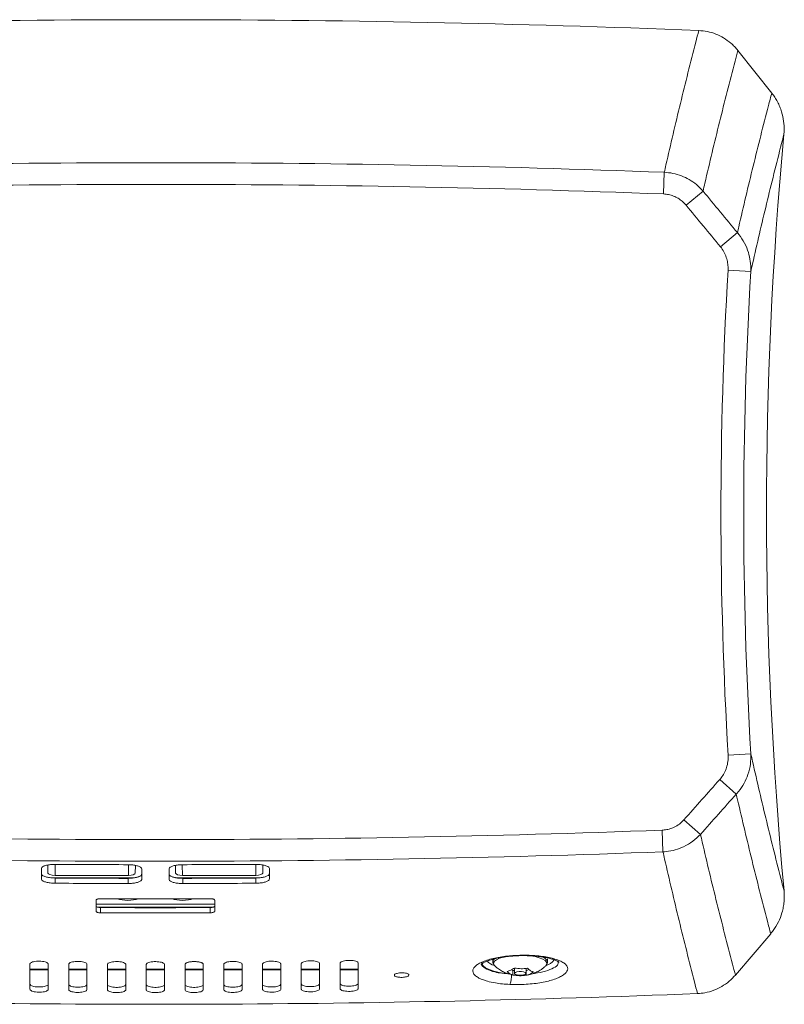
# Model space of a CAD drawing. Header units: millimetres. Extents: x 91 to 1005, y 123 to 1412.
# Tile 3 of 5: x 271 to 550, y 405 to 765. Entities that reach past the tile are written whole.
import ezdxf

# ---------------------------------------------------------------- set-up
doc = ezdxf.new("R2010")
doc.units = ezdxf.units.MM
doc.header["$LTSCALE"] = 5

msp = doc.modelspace()

# ---------------------------------------------------------------- linework, layer by layer
at = {"color": 7, "linetype": 'Continuous', "lineweight": 15, "ltscale": 5}
for p, q in [((533.346, 753.99), (545.742, 738.429)), ((506.471, 709.461), (506.173, 701.541)), ((514.408, 697.434), (520.623, 702.571)), ((526.98, 682.238), (533.194, 687.383)), ((529.747, 673.615), (538.055, 673.13)), ((529.776, 496.397), (538.083, 496.884)), ((526.741, 487.457), (532.758, 482.106)), ((513.659, 472.735), (519.677, 467.391)), ((505.691, 468.941), (505.988, 461.021)), ((278.814, 454.913), (278.814, 451.101)), ((281.163, 456.183), (281.193, 453.26)), ((313.137, 453.221), (313.186, 456.047)), ((315.48, 450.945), (315.48, 454.756)), ((325.48, 454.756), (325.48, 450.945)), ((327.774, 456.037), (327.824, 453.221)), ((359.767, 453.26), (359.798, 456.196)), ((362.147, 451.101), (362.147, 454.913)), ((283.814, 452.411), (310.623, 452.411)), ((283.814, 451.493), (310.573, 451.493)), ((283.814, 451.423), (283.814, 449.52)), ((285.443, 451.412), (310.573, 451.412)), ((291.247, 451.378), (291.247, 451.412)), ((293.076, 451.368), (293.076, 451.412)), ((293.247, 451.367), (293.247, 451.412)), ((304.004, 451.412), (304.004, 451.325)), ((304.081, 451.324), (304.081, 451.412)), ((304.34, 451.412), (304.34, 451.324)), ((304.358, 451.323), (304.361, 451.412)), ((310.48, 451.309), (310.48, 449.407)), ((330.338, 452.411), (357.147, 452.411)), ((330.387, 451.493), (357.147, 451.493)), ((330.387, 451.412), (355.518, 451.412)), ((330.48, 451.309), (330.48, 449.407)), ((336.747, 451.412), (336.747, 451.324)), ((336.824, 451.324), (336.824, 451.412)), ((347.581, 451.412), (347.581, 451.367)), ((347.752, 451.412), (347.752, 451.368)), ((349.581, 451.412), (349.581, 451.377)), ((357.147, 451.423), (357.147, 449.52)), ((298.814, 443.363), (298.814, 439.243)), ((342.147, 439.243), (342.147, 443.363)), ((342.147, 441.919), (298.814, 441.919)), ((299.196, 440.826), (341.765, 440.826)), ((299.498, 440.735), (341.491, 440.735)), ((300.48, 440.624), (300.48, 438.721)), ((303.814, 440.612), (303.814, 440.735)), ((340.48, 440.624), (340.48, 438.721)), ((545.349, 431.069), (532.446, 415.962)), ((443.814, 421.731), (443.814, 420.742)), ((463.814, 420.742), (463.814, 421.94)), ((274.647, 420.026), (274.647, 410.755)), ((274.647, 417.901), (281.314, 417.901)), ((281.314, 410.703), (281.314, 419.974)), ((288.814, 419.926), (288.814, 410.655)), ((288.814, 417.901), (295.48, 417.901)), ((295.48, 410.621), (295.48, 419.892)), ((302.98, 419.863), (302.98, 410.592)), ((302.98, 417.901), (309.647, 417.901)), ((309.647, 410.575), (309.647, 419.846)), ((317.147, 419.836), (317.147, 410.566)), ((317.147, 417.901), (323.814, 417.901)), ((323.814, 410.566), (323.814, 419.836)), ((331.314, 419.846), (331.314, 410.575)), ((331.314, 417.901), (337.98, 417.901)), ((337.98, 410.592), (337.98, 419.863)), ((345.48, 419.892), (345.48, 410.621)), ((345.48, 417.901), (352.147, 417.901)), ((352.147, 410.655), (352.147, 419.926)), ((359.647, 419.974), (359.647, 410.703)), ((359.647, 417.901), (366.314, 417.901)), ((366.314, 410.755), (366.314, 420.026)), ((373.814, 420.093), (373.814, 410.822)), ((373.814, 417.901), (380.48, 417.901)), ((380.48, 410.891), (380.48, 420.162)), ((387.98, 420.248), (387.98, 410.977)), ((387.98, 417.901), (394.647, 417.901)), ((394.647, 411.063), (394.647, 420.334)), ((451.151, 417.597), (450.66, 417.903)), ((451.697, 417.587), (451.151, 417.597)), ((451.151, 417.597), (451.151, 415.959)), ((451.697, 418.512), (451.697, 416.571)), ((455.93, 416.571), (455.93, 418.4)), ((457.017, 417.999), (455.953, 417.504)), ((463.81, 420.829), (463.814, 420.742)), ((455.953, 417.504), (455.93, 417.504)), ((455.953, 417.504), (455.953, 415.866))]:
    msp.add_line(p, q, dxfattribs=at)
at = {"color": 8, "linetype": 'Continuous', "lineweight": 15, "ltscale": 5}
for p, q in [((283.814, 452.411), (283.814, 456.422)), ((310.623, 452.411), (310.691, 456.299)), ((330.27, 456.297), (330.338, 452.411)), ((357.147, 452.411), (357.147, 456.422)), ((310.573, 451.412), (310.573, 451.493)), ((330.387, 451.493), (330.387, 451.412)), ((299.206, 440.821), (341.751, 440.821)), ((274.647, 418.072), (281.314, 418.072)), ((288.814, 418.072), (295.48, 418.072)), ((302.98, 418.072), (309.647, 418.072)), ((317.147, 418.072), (323.814, 418.072)), ((331.314, 418.072), (337.98, 418.072)), ((345.48, 418.072), (352.147, 418.072)), ((359.647, 418.072), (366.314, 418.072)), ((373.814, 418.072), (380.48, 418.072)), ((387.98, 418.072), (394.647, 418.072))]:
    msp.add_line(p, q, dxfattribs=at)
at = {"color": 8, "linetype": 'Continuous', "lineweight": 15, "ltscale": 5, "flags": 128}
for points in [[(447.861, 422.572), (447.753, 422.546), (446.296, 422.105), (445.167, 421.58), (444.416, 420.994), (444.076, 420.372), (444.152, 419.761)], [(449.868, 422.968), (450.004, 422.843), (450.111, 422.82)], [(459.213, 422.694), (457.405, 422.986), (456.588, 423.073)], [(463.531, 419.911), (463.551, 419.993), (463.466, 420.623), (462.958, 421.234), (462.052, 421.798), (460.785, 422.292), (459.213, 422.694)], [(449.19, 416.431), (448.278, 416.54), (446.069, 416.908), (444.107, 417.391), (442.455, 417.975), (441.164, 418.639), (440.277, 419.365), (439.821, 420.127), (439.801, 420.196)]]:
    msp.add_lwpolyline(points, dxfattribs=at)
at = {"color": 7, "linetype": 'Continuous', "lineweight": 15, "ltscale": 5, "flags": 128}
for points in [[(444.152, 419.761), (444.161, 419.742), (444.6, 419.191)], [(463.022, 419.187), (463.211, 419.372), (463.531, 419.911)], [(454.985, 417.116), (454.221, 417.213), (453.395, 417.212), (452.633, 417.114), (452.05, 416.933), (451.736, 416.697), (451.739, 416.442), (452.057, 416.206), (452.642, 416.026), (453.406, 415.929), (454.232, 415.93), (454.994, 416.028), (455.577, 416.209), (455.891, 416.445), (455.888, 416.7), (455.57, 416.936), (454.985, 417.116)]]:
    msp.add_lwpolyline(points, dxfattribs=at)
at = {"color": 7, "linetype": 'Continuous', "lineweight": 15, "ltscale": 25}
for centre, radius, start, end in [((320.48, -4234.76), 5000, 87.723782, 92.270873), ((2043.814, 585.25), 1500, 174.721659, 185.296274), ((320.48, -4234.76), 4947.718, 87.845676, 92.148726), ((320.48, -4234.76), 4939.792, 87.845676, 92.148726), ((2043.814, 585.25), 1516.643, 176.659847, 183.358629), ((2043.814, 585.25), 1508.321, 176.659847, 183.358629), ((320.48, 5405.26), 4939.792, 267.845676, 272.148726), ((320.48, 5405.26), 4947.718, 267.845676, 272.148726), ((442.212, 415.827), 8.465, 337.00557, 3.20032), ((320.48, 5405.26), 5000, 268.204438, 272.270873)]:
    msp.add_arc(centre, radius, start, end, dxfattribs=at)
at = {"color": 8, "linetype": 'Continuous', "lineweight": 15, "ltscale": 25}
for centre, radius, start, end in [((445.385, 420.592), 1.575, 116.51535, 175.70945), ((461.062, 419.765), 2.947, 21.16625, 77.48288), ((462.072, 424.113), 4.819, 284.47034, 327.95807), ((445.933, 424.93), 5.706, 222.17205, 253.90379)]:
    msp.add_arc(centre, radius, start, end, dxfattribs=at)
at = {"color": 7, "linetype": 'Continuous', "lineweight": 15, "ltscale": 25}
for centre, major_axis, ratio, start_param, end_param in [((320.48, 5989.405), (0, 5533.106), 0.9944116, 3.1349286, 3.1397752), ((320.48, 5989.405), (0, 5533.106), 0.9944116, 3.1434101, 3.1482567), ((283.814, 453.263), (2.62, 0), 0.3249216, 3.1449953, 4.712389), ((320.48, 5989.995), (0, 5538.696), 0.9944116, 3.1349353, 3.139777), ((310.414, 450.021), (6.333, 0), 0.3338196, 2.4238939, 2.4799158), ((310.636, 453.221), (2.5, 0.005), 0.3237755, 4.7062796, 6.2768932), ((330.324, 453.221), (2.5, -0.005), 0.3237755, 3.1478848, 4.7184983), ((320.48, 5989.995), (0, 5538.696), 0.9944116, 3.1434083, 3.14825), ((357.147, 453.263), (2.62, 0), 0.3249216, 4.712389, 6.2797826), ((320.48, 5990.22), (0, 5540.822), 0.9944116, 3.1349379, 3.1397777), ((320.48, 5990.22), (0, 5540.822), 0.9944116, 3.1434076, 3.1482474), ((320.48, 5990.876), (0, 5547.041), 0.9944116, 3.1379669, 3.1452184), ((310.414, 444.979), (5.139, 0), 0.3338196, 3.8571831, 4.712389), ((310.414, 444.979), (5.139, 0), 0.3338196, 4.712389, 5.5565798), ((320.414, 444.979), (3.639, 0), 0.3338196, 4.3671445, 4.712389), ((320.414, 444.979), (3.639, 0), 0.3338196, 4.712389, 5.0575611), ((330.414, 444.979), (5.139, 0), 0.3338196, 3.8683137, 4.712389), ((330.414, 444.979), (5.139, 0), 0.3338196, 4.712389, 5.5673346), ((320.48, 5991.26), (0, 5550.673), 0.9944116, 3.1379692, 3.1452161), ((320.48, 5991.484), (0, 5552.799), 0.9944116, 3.1379706, 3.1452147)]:
    msp.add_ellipse(centre, major_axis=major_axis, ratio=ratio, start_param=start_param, end_param=end_param, dxfattribs=at)
at = {"color": 8, "linetype": 'Continuous', "lineweight": 15, "ltscale": 25}
for centre, major_axis, ratio, start_param, end_param in [((283.814, 453.434), (5.972, 0), 0.3249216, 4.1980971, 4.712389), ((310.592, 453.382), (5.834, 0.007), 0.323814, 4.7087231, 5.5923543), ((330.368, 453.382), (5.834, -0.007), 0.323814, 3.8186032, 4.7160548), ((357.147, 453.434), (5.972, 0), 0.3249216, 4.712389, 5.204442)]:
    msp.add_ellipse(centre, major_axis=major_axis, ratio=ratio, start_param=start_param, end_param=end_param, dxfattribs=at)
at = {"color": 7, "linetype": 'Continuous', "lineweight": 15, "ltscale": 5}
for points, knots in [([(506.471, 709.461), (506.674, 710.361), (508.568, 718.746), (512.296, 734.609), (516.385, 750.981), (518.696, 759.872), (519.065, 761.295)], [0, 0, 0, 0, 0.05201638, 0.48478709, 0.91755907, 1, 1, 1, 1]), ([(519.065, 761.295), (520.117, 761.203), (522.25, 761.015), (525.319, 760.062), (528.217, 758.635), (530.453, 757.005), (532.149, 755.415), (532.946, 754.466), (533.346, 753.99)], [0, 0, 0, 0, 0.1910977, 0.3877434, 0.5788399, 0.7753792, 0.8871919, 1, 1, 1, 1]), ([(533.346, 753.99), (533.002, 752.687), (530.693, 743.957), (526.58, 727.789), (522.782, 711.945), (520.845, 703.536), (520.623, 702.571)], [0, 0, 0, 0, 0.0761448, 0.5099541, 0.9437679, 1, 1, 1, 1]), ([(533.194, 687.383), (533.355, 688.089), (535.208, 696.192), (538.888, 711.682), (543, 727.985), (545.339, 736.896), (545.742, 738.429)], [0, 0, 0, 0, 0.0414584, 0.4756388, 0.9098151, 1, 1, 1, 1]), ([(545.742, 738.429), (546.125, 737.92), (546.894, 736.899), (547.869, 735.219), (548.704, 733.435), (549.532, 731.106), (550.163, 728.182), (550.328, 725.374), (550.209, 723.723), (550.174, 723.241)], [0, 0, 0, 0, 0.1177982, 0.2366549, 0.3588123, 0.4820837, 0.6935471, 0.9105804, 1, 1, 1, 1]), ([(550.174, 723.241), (549.891, 722.146), (547.714, 713.728), (543.792, 697.976), (540.133, 682.36), (538.268, 674.075), (538.055, 673.13)], [0, 0, 0, 0, 0.0656406, 0.5045719, 0.9435065, 1, 1, 1, 1]), ([(506.471, 709.461), (507.523, 709.365), (509.656, 709.169), (512.728, 708.235), (515.628, 706.838), (518.329, 704.985), (519.847, 703.387), (520.623, 702.571)], [0, 0, 0, 0, 0.195504, 0.3963202, 0.5911654, 0.7912227, 1, 1, 1, 1]), ([(520.623, 702.571), (522.717, 700.039), (526.906, 694.975), (531.098, 689.913), (533.194, 687.383)], [0, 0, 0, 0, 0.5, 1, 1, 1, 1]), ([(514.408, 697.434), (513.96, 697.925), (513.097, 698.871), (511.53, 699.987), (509.858, 700.816), (508.05, 701.377), (506.804, 701.486), (506.173, 701.541)], [0, 0, 0, 0, 0.2100722, 0.4047848, 0.6049601, 0.7996491, 1, 1, 1, 1]), ([(526.98, 682.238), (524.884, 684.77), (520.692, 689.834), (516.503, 694.9), (514.408, 697.434)], [0, 0, 0, 0, 0.5, 1, 1, 1, 1]), ([(533.194, 687.383), (533.945, 686.411), (535.475, 684.432), (536.965, 681.125), (537.863, 677.73), (538.119, 675.08), (538.069, 673.539), (538.055, 673.13)], [0, 0, 0, 0, 0.2379262, 0.4842933, 0.6992809, 0.9202043, 1, 1, 1, 1]), ([(529.747, 673.615), (529.757, 673.863), (529.794, 674.778), (529.663, 676.382), (529.167, 678.41), (528.316, 680.428), (527.43, 681.628), (526.98, 682.238)], [0, 0, 0, 0, 0.0804484, 0.2965775, 0.5183476, 0.7550601, 1, 1, 1, 1]), ([(538.083, 496.884), (538.081, 495.624), (538.077, 493.057), (537.181, 489.393), (535.695, 486.002), (534.126, 483.644), (533.039, 482.421), (532.758, 482.106)], [0, 0, 0, 0, 0.2345775, 0.4776467, 0.6961439, 0.9216829, 1, 1, 1, 1]), ([(538.083, 496.884), (538.299, 495.93), (540.17, 487.635), (543.838, 472.009), (547.762, 456.272), (549.938, 447.87), (550.217, 446.791)], [0, 0, 0, 0, 0.0570705, 0.4962024, 0.9353298, 1, 1, 1, 1]), ([(526.741, 487.457), (526.903, 487.647), (527.521, 488.371), (528.43, 489.793), (529.275, 491.818), (529.789, 494.053), (529.78, 495.607), (529.776, 496.397)], [0, 0, 0, 0, 0.0774475, 0.2949976, 0.5195796, 0.7556937, 1, 1, 1, 1]), ([(513.659, 472.735), (515.838, 475.189), (520.197, 480.098), (524.56, 485.004), (526.741, 487.457)], [0, 0, 0, 0, 0.50000004, 1, 1, 1, 1]), ([(532.758, 482.106), (530.578, 479.654), (526.216, 474.75), (521.857, 469.844), (519.677, 467.391)], [0, 0, 0, 0, 0.4999999, 1, 1, 1, 1]), ([(545.349, 431.069), (544.947, 432.598), (542.6, 441.504), (538.475, 457.802), (534.782, 473.294), (532.921, 481.398), (532.758, 482.106)], [0, 0, 0, 0, 0.0899461, 0.5241897, 0.9584389, 1, 1, 1, 1]), ([(505.691, 468.941), (505.926, 468.954), (506.792, 469.004), (508.29, 469.294), (510.182, 470.009), (512.051, 471.12), (513.116, 472.19), (513.659, 472.735)], [0, 0, 0, 0, 0.0782316, 0.2869183, 0.5019994, 0.7460186, 1, 1, 1, 1]), ([(519.677, 467.391), (518.775, 466.515), (516.934, 464.729), (513.755, 462.878), (510.47, 461.65), (507.905, 461.143), (506.392, 461.047), (505.988, 461.021)], [0, 0, 0, 0, 0.2436214, 0.4966483, 0.7061199, 0.9215848, 1, 1, 1, 1]), ([(519.677, 467.391), (519.897, 466.44), (521.839, 458.041), (525.647, 442.206), (529.778, 426.022), (532.097, 417.278), (532.446, 415.962)], [0, 0, 0, 0, 0.05543411, 0.48929905, 0.92315857, 1, 1, 1, 1]), ([(518.599, 409.186), (518.229, 410.608), (515.915, 419.502), (511.82, 435.88), (508.086, 451.743), (506.19, 460.127), (505.988, 461.021)], [0, 0, 0, 0, 0.0824004, 0.5153509, 0.9483009, 1, 1, 1, 1]), ([(283.814, 456.422), (283.251, 456.409), (282.127, 456.382), (280.629, 456.127), (279.498, 455.743), (278.899, 455.313), (278.838, 455.026), (278.814, 454.913)], [0, 0, 0, 0, 0.214659, 0.42936, 0.6440592, 0.8587528, 1, 1, 1, 1]), ([(315.48, 454.756), (315.441, 454.901), (315.356, 455.22), (314.624, 455.671), (313.42, 456.043), (311.964, 456.268), (310.942, 456.296), (310.48, 456.308)], [0, 0, 0, 0, 0.179455, 0.3941165, 0.608778, 0.8234396, 1, 1, 1, 1]), ([(330.48, 456.308), (329.918, 456.29), (328.794, 456.254), (327.296, 455.986), (326.165, 455.592), (325.566, 455.157), (325.504, 454.87), (325.48, 454.756)], [0, 0, 0, 0, 0.214652, 0.4293461, 0.6440399, 0.8587335, 1, 1, 1, 1]), ([(362.147, 454.913), (362.103, 455.067), (362.009, 455.394), (361.234, 455.844), (360.008, 456.198), (358.568, 456.398), (357.577, 456.415), (357.147, 456.422)], [0, 0, 0, 0, 0.1913357, 0.4059922, 0.6206527, 0.8353196, 1, 1, 1, 1]), ([(278.814, 453.003), (278.863, 452.838), (278.966, 452.499), (279.786, 452.033), (281.036, 451.668), (282.458, 451.461), (283.416, 451.434), (283.814, 451.423)], [0, 0, 0, 0, 0.2037209, 0.4183892, 0.6330616, 0.8477404, 1, 1, 1, 1]), ([(278.814, 451.101), (278.821, 451.04), (278.848, 450.806), (279.241, 450.405), (280.237, 449.969), (281.64, 449.657), (282.91, 449.535), (283.642, 449.523), (283.814, 449.52)], [0, 0, 0, 0, 0.07548916, 0.2901274, 0.50476698, 0.71941202, 0.93406323, 1, 1, 1, 1]), ([(310.48, 451.309), (311.042, 451.325), (312.166, 451.357), (313.665, 451.622), (314.795, 452.012), (315.395, 452.446), (315.456, 452.733), (315.48, 452.847)], [0, 0, 0, 0, 0.214652, 0.4293461, 0.6440399, 0.8587335, 1, 1, 1, 1]), ([(310.48, 449.407), (311.042, 449.423), (312.166, 449.455), (313.665, 449.719), (314.795, 450.11), (315.395, 450.544), (315.456, 450.831), (315.48, 450.945)], [0, 0, 0, 0, 0.21465202, 0.42934608, 0.64403988, 0.8587335, 1, 1, 1, 1]), ([(325.48, 452.847), (325.533, 452.677), (325.641, 452.333), (326.488, 451.872), (327.75, 451.521), (329.162, 451.334), (330.101, 451.316), (330.48, 451.309)], [0, 0, 0, 0, 0.2107943, 0.4254814, 0.6401686, 0.8548558, 1, 1, 1, 1]), ([(325.48, 450.945), (325.489, 450.879), (325.519, 450.639), (325.932, 450.237), (326.943, 449.813), (328.357, 449.518), (329.613, 449.413), (330.326, 449.408), (330.48, 449.407)], [0, 0, 0, 0, 0.0824208, 0.2970693, 0.5117177, 0.7263662, 0.9410148, 1, 1, 1, 1]), ([(357.147, 451.423), (357.709, 451.443), (358.833, 451.485), (360.331, 451.762), (361.462, 452.163), (362.061, 452.602), (362.123, 452.889), (362.147, 453.003)], [0, 0, 0, 0, 0.214659, 0.42936, 0.6440592, 0.8587528, 1, 1, 1, 1]), ([(357.147, 449.52), (357.709, 449.541), (358.833, 449.583), (360.331, 449.86), (361.462, 450.261), (362.061, 450.7), (362.123, 450.987), (362.147, 451.101)], [0, 0, 0, 0, 0.214659, 0.42936, 0.6440592, 0.8587528, 1, 1, 1, 1]), ([(550.217, 446.791), (550.261, 446.13), (550.35, 444.803), (550.252, 442.786), (549.976, 440.759), (549.381, 438.243), (548.249, 435.302), (546.741, 432.772), (545.652, 431.439), (545.349, 431.069)], [0, 0, 0, 0, 0.1175712, 0.2361163, 0.3578127, 0.4806308, 0.6944696, 0.9151084, 1, 1, 1, 1]), ([(300.48, 443.872), (300.293, 443.867), (299.918, 443.857), (299.419, 443.77), (299.042, 443.641), (298.842, 443.497), (298.822, 443.401), (298.814, 443.363)], [0, 0, 0, 0, 0.2145696, 0.4292654, 0.6439605, 0.858654, 1, 1, 1, 1]), ([(342.147, 443.363), (342.145, 443.383), (342.136, 443.46), (342.006, 443.592), (341.675, 443.734), (341.208, 443.833), (340.784, 443.87), (340.539, 443.871), (340.48, 443.872)], [0, 0, 0, 0, 0.0740207, 0.2886656, 0.5033108, 0.7179575, 0.932606, 1, 1, 1, 1]), ([(298.814, 441.145), (298.816, 441.125), (298.825, 441.048), (298.954, 440.915), (299.285, 440.77), (299.752, 440.667), (300.177, 440.628), (300.422, 440.624), (300.48, 440.624)], [0, 0, 0, 0, 0.0740207, 0.2886656, 0.5033108, 0.7179575, 0.932606, 1, 1, 1, 1]), ([(298.814, 439.243), (298.831, 439.186), (298.867, 439.071), (299.151, 438.915), (299.572, 438.797), (300.042, 438.732), (300.355, 438.725), (300.48, 438.721)], [0, 0, 0, 0, 0.2115916, 0.4262777, 0.640965, 0.855654, 1, 1, 1, 1]), ([(340.48, 440.624), (340.667, 440.63), (341.042, 440.643), (341.541, 440.733), (341.918, 440.866), (342.118, 441.011), (342.139, 441.107), (342.147, 441.145)], [0, 0, 0, 0, 0.2145696, 0.4292654, 0.6439605, 0.858654, 1, 1, 1, 1]), ([(340.48, 438.721), (340.667, 438.728), (341.042, 438.741), (341.541, 438.831), (341.918, 438.963), (342.118, 439.109), (342.139, 439.205), (342.147, 439.243)], [0, 0, 0, 0, 0.2145696, 0.4292654, 0.6439605, 0.858654, 1, 1, 1, 1]), ([(394.647, 420.334), (394.622, 420.428), (394.567, 420.638), (394.087, 420.931), (393.289, 421.17), (392.261, 421.311), (391.128, 421.336), (390.016, 421.244), (389.049, 421.044), (388.342, 420.76), (388.018, 420.479), (387.989, 420.306), (387.98, 420.248)], [0, 0, 0, 0, 0.08798085, 0.19531835, 0.30266133, 0.41001411, 0.51737631, 0.62474327, 0.73210856, 0.83946688, 0.94681618, 1, 1, 1, 1]), ([(450.004, 412.52), (449.091, 412.578), (447.266, 412.692), (444.453, 413.076), (442.143, 413.575), (440.16, 414.198), (438.665, 414.845), (437.435, 415.643), (436.68, 416.504), (436.402, 417.402), (436.63, 418.312), (437.336, 419.208), (438.521, 420.064), (440.131, 420.858), (442.139, 421.565), (444.471, 422.166), (447.062, 422.653), (448.933, 422.863), (449.868, 422.968)], [0, 0, 0, 0, 0.0608782, 0.1217563, 0.2025625, 0.2472862, 0.3100477, 0.3728091, 0.4355591, 0.4983091, 0.5610581, 0.6238071, 0.686564, 0.7493211, 0.8120913, 0.8748618, 0.9374308, 1, 1, 1, 1]), ([(439.566, 419.894), (439.56, 419.884), (439.532, 419.84), (439.727, 420.051), (440.269, 420.402), (441.145, 420.846), (442.368, 421.317), (443.932, 421.787), (445.779, 422.21), (447.855, 422.572), (449.358, 422.737), (450.107, 422.819)], [0, 0, 0, 0, 0.0309788, 0.1361456, 0.241217, 0.353116, 0.4749698, 0.6006823, 0.7318582, 0.8663045, 1, 1, 1, 1]), ([(449.868, 422.968), (451.548, 423.086), (454.197, 423.272), (457.812, 423.183), (460.6, 422.976), (463.193, 422.62), (465.526, 422.132), (467.522, 421.521), (469.138, 420.807), (470.312, 420.008), (471.029, 419.147), (471.247, 418.247), (470.981, 417.334), (470.217, 416.436), (468.996, 415.576), (467.334, 414.781), (465.297, 414.073), (462.928, 413.474), (460.306, 412.998), (457.5, 412.667), (454.025, 412.43), (451.53, 412.486), (450.004, 412.52)], [0, 0, 0, 0, 0.0812264, 0.1281059, 0.1749854, 0.2218544, 0.2687235, 0.3156128, 0.3625023, 0.4094384, 0.4563746, 0.5033606, 0.5503466, 0.5973578, 0.6443689, 0.6913664, 0.7383638, 0.7853178, 0.8322718, 0.8791778, 0.9260839, 1, 1, 1, 1]), ([(450.11, 422.813), (450.784, 422.873), (452.241, 423.001), (454.547, 423.071), (456.939, 423.044), (459.254, 422.907), (461.42, 422.668), (463.376, 422.339), (465.052, 421.94), (466.34, 421.518), (467.286, 421.1), (467.806, 420.792), (468.005, 420.594), (467.977, 420.633), (467.971, 420.641)], [0, 0, 0, 0, 0.0834518, 0.1803975, 0.277517, 0.3745906, 0.4709617, 0.566543, 0.6604835, 0.7515595, 0.8293133, 0.9113255, 0.9820833, 1, 1, 1, 1]), ([(281.314, 419.974), (281.302, 420.037), (281.27, 420.216), (280.923, 420.5), (280.201, 420.777), (279.224, 420.966), (278.107, 421.047), (276.977, 421.01), (275.958, 420.859), (275.173, 420.611), (274.719, 420.318), (274.669, 420.114), (274.647, 420.026)], [0, 0, 0, 0, 0.0586968, 0.1660417, 0.2733875, 0.3807358, 0.4880872, 0.5954412, 0.702796, 0.8101493, 0.9174991, 1, 1, 1, 1]), ([(295.48, 419.892), (295.469, 419.955), (295.437, 420.133), (295.091, 420.416), (294.37, 420.691), (293.393, 420.878), (292.277, 420.956), (291.146, 420.916), (290.127, 420.763), (289.341, 420.513), (288.886, 420.219), (288.836, 420.015), (288.814, 419.926)], [0, 0, 0, 0, 0.0584214, 0.1657691, 0.2731172, 0.3804663, 0.4878167, 0.5951683, 0.7025203, 0.8098718, 0.9172217, 1, 1, 1, 1]), ([(309.647, 419.846), (309.636, 419.908), (309.604, 420.086), (309.259, 420.368), (308.538, 420.641), (307.562, 420.826), (306.446, 420.902), (305.315, 420.859), (304.295, 420.703), (303.509, 420.452), (303.053, 420.157), (303.002, 419.952), (302.98, 419.863)], [0, 0, 0, 0, 0.0581993, 0.1655487, 0.2728982, 0.3802478, 0.4875977, 0.5949479, 0.7022983, 0.8096487, 0.9169986, 1, 1, 1, 1]), ([(323.814, 419.836), (323.802, 419.898), (323.771, 420.076), (323.427, 420.357), (322.707, 420.629), (321.731, 420.811), (320.615, 420.884), (319.484, 420.839), (318.464, 420.68), (317.677, 420.427), (317.22, 420.131), (317.169, 419.926), (317.147, 419.836)], [0, 0, 0, 0, 0.058007, 0.1653568, 0.2727067, 0.3800567, 0.4874066, 0.5947565, 0.7021063, 0.8094562, 0.9168062, 1, 1, 1, 1]), ([(337.98, 419.863), (337.978, 419.894), (337.972, 419.956), (337.918, 420.074), (337.794, 420.216), (337.558, 420.373), (337.238, 420.516), (336.847, 420.64), (336.389, 420.742), (335.887, 420.818), (335.344, 420.867), (334.787, 420.888), (334.221, 420.879), (333.671, 420.841), (333.145, 420.775), (332.666, 420.683), (332.239, 420.567), (331.884, 420.432), (331.604, 420.279), (331.428, 420.127), (331.33, 419.981), (331.319, 419.891), (331.314, 419.846)], [0, 0, 0, 0, 0.028724, 0.0576848, 0.1106063, 0.1650625, 0.217984, 0.2724403, 0.3253622, 0.3798187, 0.4327408, 0.4871976, 0.5401197, 0.5945766, 0.6474987, 0.7019555, 0.7548775, 0.8093342, 0.8622559, 0.9167125, 0.9579991, 1, 1, 1, 1]), ([(352.147, 419.926), (352.136, 419.988), (352.105, 420.165), (351.762, 420.444), (351.043, 420.712), (350.068, 420.89), (348.952, 420.957), (347.821, 420.907), (346.8, 420.744), (346.013, 420.487), (345.554, 420.188), (345.503, 419.982), (345.48, 419.892)], [0, 0, 0, 0, 0.05760534, 0.16495274, 0.27230084, 0.3796506, 0.48700207, 0.59435447, 0.70170668, 0.80905785, 0.91640768, 1, 1, 1, 1]), ([(366.314, 420.026), (366.313, 420.031), (366.311, 420.152), (366.167, 420.388), (365.599, 420.688), (364.735, 420.912), (363.674, 421.032), (362.534, 421.036), (361.444, 420.924), (360.527, 420.707), (359.89, 420.411), (359.663, 420.151), (359.65, 420.005), (359.647, 419.974)], [0, 0, 0, 0, 0.0050479, 0.1124143, 0.2197807, 0.3271497, 0.4345227, 0.5418987, 0.6492757, 0.7566515, 0.8640244, 0.9713943, 1, 1, 1, 1]), ([(380.48, 420.162), (380.48, 420.167), (380.478, 420.287), (380.335, 420.522), (379.768, 420.822), (378.905, 421.043), (377.844, 421.161), (376.704, 421.163), (375.614, 421.048), (374.697, 420.829), (374.058, 420.531), (373.83, 420.271), (373.816, 420.124), (373.814, 420.093)], [0, 0, 0, 0, 0.0046792, 0.1120416, 0.2194041, 0.326771, 0.4341446, 0.5415238, 0.6489049, 0.756284, 0.8636581, 0.9710265, 1, 1, 1, 1]), ([(443.853, 420.685), (443.843, 420.599), (443.815, 420.364), (443.934, 420.158), (444.011, 420.026)], [0, 0, 0, 0, 0.36122599, 1, 1, 1, 1]), ([(444.68, 419.158), (444.944, 418.919), (445.635, 418.294), (446.898, 417.492), (448.402, 416.747), (449.765, 416.266), (450.627, 416.069), (450.958, 415.994)], [0, 0, 0, 0, 0.1497202, 0.3926701, 0.6273212, 0.8568288, 1, 1, 1, 1]), ([(456.476, 418.436), (455.688, 418.351), (454.088, 418.179), (452.487, 418.411), (451.674, 418.529)], [0, 0, 0, 0, 0.4921475, 1, 1, 1, 1]), ([(456.366, 415.966), (456.566, 415.994), (457.351, 416.101), (458.685, 416.538), (460.351, 417.273), (461.788, 418.136), (462.585, 418.842), (462.909, 419.129)], [0, 0, 0, 0, 0.0820818, 0.3224681, 0.5672216, 0.823834, 1, 1, 1, 1]), ([(458.615, 417.104), (458.264, 417.223), (457.551, 417.463), (456.838, 418.108), (456.476, 418.436)], [0, 0, 0, 0, 0.4921475, 1, 1, 1, 1]), ([(463.699, 420.25), (463.753, 420.373), (463.845, 420.582), (463.787, 420.8), (463.763, 420.89)], [0, 0, 0, 0, 0.58789211, 1, 1, 1, 1]), ([(409.362, 415.168), (409.647, 415.142), (410.216, 415.09), (411.134, 415.13), (411.968, 415.255), (412.638, 415.459), (413.063, 415.715), (413.197, 415.997), (413.025, 416.271), (412.566, 416.507), (411.872, 416.678), (411.021, 416.766), (410.109, 416.76), (409.239, 416.661), (408.508, 416.48), (408, 416.238), (407.772, 415.961), (407.849, 415.681), (408.223, 415.431), (408.769, 415.257), (409.197, 415.192), (409.362, 415.168)], [0, 0, 0, 0, 0.0536991, 0.1073982, 0.1610986, 0.2147959, 0.2684862, 0.3221685, 0.3758458, 0.4295231, 0.4832058, 0.5368965, 0.5905941, 0.6442945, 0.6979926, 0.7516845, 0.8053689, 0.8590479, 0.9127255, 0.9664064, 1, 1, 1, 1]), ([(449.012, 417.291), (449.363, 416.973), (450.076, 416.326), (450.789, 416.083), (451.151, 415.959)], [0, 0, 0, 0, 0.49214746, 1, 1, 1, 1]), ([(451.151, 415.959), (451.939, 415.844), (453.539, 415.61), (455.14, 415.78), (455.953, 415.866)], [0, 0, 0, 0, 0.4921475, 1, 1, 1, 1]), ([(532.446, 415.962), (531.707, 415.175), (530.208, 413.577), (527.505, 411.703), (524.52, 410.284), (521.52, 409.425), (519.505, 409.26), (518.599, 409.186)], [0, 0, 0, 0, 0.2040053, 0.4138474, 0.6179029, 0.8281575, 1, 1, 1, 1]), ([(274.647, 412.657), (274.652, 412.615), (274.671, 412.457), (274.939, 412.188), (275.607, 411.898), (276.547, 411.69), (277.647, 411.588), (278.785, 411.604), (279.833, 411.736), (280.666, 411.969), (281.212, 412.271), (281.28, 412.496), (281.314, 412.606)], [0, 0, 0, 0, 0.03933805, 0.14669754, 0.25405799, 0.36142168, 0.46878917, 0.57615919, 0.68352944, 0.79089777, 0.89826306, 1, 1, 1, 1]), ([(274.647, 410.755), (274.647, 410.754), (274.647, 410.638), (274.776, 410.404), (275.331, 410.092), (276.184, 409.851), (277.24, 409.709), (278.379, 409.682), (279.473, 409.774), (280.4, 409.973), (281.05, 410.257), (281.294, 410.517), (281.31, 410.668), (281.314, 410.703)], [0, 0, 0, 0, 0.0005525, 0.1079194, 0.2152863, 0.3226558, 0.4300292, 0.5374057, 0.6447833, 0.7521596, 0.8595332, 0.9669038, 1, 1, 1, 1]), ([(288.814, 412.557), (288.82, 412.511), (288.841, 412.349), (289.124, 412.078), (289.803, 411.792), (290.75, 411.59), (291.854, 411.495), (292.99, 411.518), (294.033, 411.657), (294.857, 411.895), (295.385, 412.197), (295.449, 412.418), (295.48, 412.523)], [0, 0, 0, 0, 0.0430927, 0.15045111, 0.25781004, 0.36517055, 0.47253282, 0.57989615, 0.68725942, 0.79462175, 0.90198274, 1, 1, 1, 1]), ([(288.814, 410.655), (288.814, 410.651), (288.815, 410.531), (288.956, 410.294), (289.521, 409.985), (290.382, 409.749), (291.442, 409.614), (292.582, 409.594), (293.673, 409.692), (294.592, 409.896), (295.232, 410.184), (295.463, 410.442), (295.477, 410.589), (295.48, 410.621)], [0, 0, 0, 0, 0.00398037, 0.11134973, 0.21871916, 0.32608986, 0.43346237, 0.54083627, 0.64821052, 0.7555841, 0.86295642, 0.97032746, 1, 1, 1, 1]), ([(302.98, 412.494), (302.987, 412.446), (303.01, 412.281), (303.302, 412.009), (303.988, 411.726), (304.94, 411.528), (306.045, 411.439), (307.181, 411.468), (308.221, 411.611), (309.039, 411.853), (309.555, 412.156), (309.617, 412.374), (309.647, 412.477)], [0, 0, 0, 0, 0.0454459, 0.1528039, 0.2601621, 0.3675208, 0.4748799, 0.5822393, 0.6895986, 0.7969576, 0.9043163, 1, 1, 1, 1]), ([(302.98, 410.592), (302.98, 410.586), (302.983, 410.464), (303.131, 410.225), (303.702, 409.919), (304.568, 409.687), (305.632, 409.556), (306.772, 409.541), (307.86, 409.644), (308.775, 409.853), (309.409, 410.144), (309.632, 410.401), (309.644, 410.546), (309.647, 410.575)], [0, 0, 0, 0, 0.0061442, 0.1135152, 0.2208862, 0.3282576, 0.4356295, 0.5430018, 0.6503741, 0.7577461, 0.8651178, 0.9724893, 1, 1, 1, 1]), ([(317.147, 412.468), (317.154, 412.418), (317.178, 412.253), (317.474, 411.98), (318.162, 411.7), (319.116, 411.505), (320.222, 411.42), (321.358, 411.453), (322.396, 411.6), (323.211, 411.845), (323.723, 412.148), (323.785, 412.366), (323.814, 412.468)], [0, 0, 0, 0, 0.0464149, 0.1537728, 0.2611307, 0.3684886, 0.4758464, 0.5832043, 0.6905622, 0.79792, 0.9052779, 1, 1, 1, 1]), ([(317.147, 410.566), (317.147, 410.558), (317.15, 410.435), (317.301, 410.196), (317.875, 409.891), (318.743, 409.663), (319.808, 409.536), (320.948, 409.525), (322.035, 409.631), (322.948, 409.843), (323.579, 410.137), (323.799, 410.393), (323.811, 410.537), (323.814, 410.566)], [0, 0, 0, 0, 0.0070517, 0.1144233, 0.2217949, 0.3291665, 0.4365381, 0.5439097, 0.6512813, 0.7586529, 0.8660245, 0.9733962, 1, 1, 1, 1]), ([(331.314, 412.477), (331.321, 412.428), (331.344, 412.263), (331.638, 411.992), (332.325, 411.713), (333.278, 411.521), (334.384, 411.437), (335.52, 411.473), (336.559, 411.622), (337.375, 411.869), (337.889, 412.173), (337.951, 412.392), (337.98, 412.494)], [0, 0, 0, 0, 0.0460055, 0.1533633, 0.2607212, 0.3680792, 0.4754375, 0.5827961, 0.690155, 0.7975138, 0.9048722, 1, 1, 1, 1]), ([(331.314, 410.575), (331.314, 410.568), (331.316, 410.445), (331.466, 410.207), (332.039, 409.904), (332.907, 409.677), (333.971, 409.552), (335.111, 409.544), (336.198, 409.653), (337.112, 409.867), (337.745, 410.162), (337.965, 410.419), (337.978, 410.563), (337.98, 410.592)], [0, 0, 0, 0, 0.0067051, 0.11407634, 0.22144758, 0.32881894, 0.43619053, 0.54356243, 0.65093462, 0.75830687, 0.86567887, 0.97305036, 1, 1, 1, 1]), ([(345.48, 412.523), (345.487, 412.476), (345.509, 412.313), (345.796, 412.044), (346.478, 411.765), (347.427, 411.574), (348.532, 411.492), (349.668, 411.528), (350.71, 411.678), (351.531, 411.926), (352.053, 412.232), (352.117, 412.453), (352.147, 412.557)], [0, 0, 0, 0, 0.044212, 0.15157, 0.2589283, 0.3662874, 0.4736479, 0.5810096, 0.6883719, 0.7957338, 0.9030942, 1, 1, 1, 1]), ([(345.48, 410.621), (345.48, 410.616), (345.482, 410.495), (345.627, 410.258), (346.195, 409.956), (347.059, 409.73), (348.121, 409.606), (349.261, 409.599), (350.35, 409.709), (351.267, 409.924), (351.904, 410.219), (352.131, 410.479), (352.144, 410.625), (352.147, 410.655)], [0, 0, 0, 0, 0.00510213, 0.11247202, 0.21984194, 0.32721256, 0.43458437, 0.54195751, 0.64933154, 0.75670554, 0.8640784, 0.97144949, 1, 1, 1, 1]), ([(359.647, 412.606), (359.652, 412.562), (359.673, 412.402), (359.947, 412.136), (360.62, 411.857), (361.563, 411.665), (362.665, 411.583), (363.802, 411.618), (364.848, 411.768), (365.677, 412.015), (366.215, 412.325), (366.281, 412.549), (366.314, 412.657)], [0, 0, 0, 0, 0.0410176, 0.1483763, 0.2557355, 0.363097, 0.4704616, 0.5778289, 0.6851975, 0.7925649, 0.8999291, 1, 1, 1, 1]), ([(359.647, 410.703), (359.647, 410.701), (359.648, 410.583), (359.783, 410.35), (360.342, 410.047), (361.2, 409.821), (362.258, 409.697), (363.397, 409.689), (364.489, 409.799), (365.412, 410.014), (366.058, 410.309), (366.295, 410.572), (366.31, 410.721), (366.314, 410.755)], [0, 0, 0, 0, 0.0022352, 0.1096028, 0.2169705, 0.3243399, 0.4317121, 0.5390874, 0.6464646, 0.7538416, 0.8612159, 0.9685865, 1, 1, 1, 1]), ([(373.814, 412.724), (373.818, 412.685), (373.835, 412.531), (374.092, 412.269), (374.752, 411.989), (375.685, 411.795), (376.782, 411.71), (377.921, 411.743), (378.973, 411.891), (379.813, 412.137), (380.374, 412.45), (380.445, 412.679), (380.48, 412.793)], [0, 0, 0, 0, 0.0363925, 0.1437528, 0.2511142, 0.3584796, 0.4658506, 0.5732267, 0.6806047, 0.7879808, 0.8953513, 1, 1, 1, 1]), ([(373.814, 410.822), (373.849, 410.709), (373.921, 410.48), (374.486, 410.178), (375.328, 409.95), (376.381, 409.825), (377.52, 409.816), (378.616, 409.924), (379.548, 410.138), (380.206, 410.432), (380.459, 410.699), (380.476, 410.852), (380.48, 410.891)], [0, 0, 0, 0, 0.1054794, 0.2128411, 0.3202059, 0.427576, 0.5349516, 0.6423304, 0.7497088, 0.8570826, 0.9644499, 1, 1, 1, 1]), ([(387.98, 412.879), (387.983, 412.847), (387.997, 412.699), (388.231, 412.443), (388.873, 412.16), (389.793, 411.963), (390.884, 411.874), (392.024, 411.904), (393.084, 412.048), (393.944, 412.291), (394.507, 412.605), (394.645, 412.842), (394.647, 412.961), (394.647, 412.965)], [0, 0, 0, 0, 0.0302904, 0.137649, 0.245009, 0.3523753, 0.4597505, 0.5671336, 0.6745201, 0.7819036, 0.8892787, 0.9966436, 1, 1, 1, 1]), ([(387.98, 410.977), (388.012, 410.87), (388.079, 410.647), (388.617, 410.348), (389.446, 410.118), (390.492, 409.99), (391.629, 409.978), (392.731, 410.083), (393.674, 410.294), (394.346, 410.587), (394.621, 410.859), (394.641, 411.019), (394.647, 411.063)], [0, 0, 0, 0, 0.1000985, 0.2074487, 0.3148037, 0.422167, 0.5295391, 0.6369164, 0.744293, 0.8516628, 0.9590225, 1, 1, 1, 1])]:
    msp.add_open_spline(points, degree=3, knots=knots, dxfattribs=at)
at = {"color": 8, "linetype": 'Continuous', "lineweight": 15, "ltscale": 5}
for points, knots in [([(439.822, 420.392), (439.785, 420.326), (439.468, 419.774), (440.399, 418.747), (442.155, 417.777), (444.307, 417.121), (446.398, 416.647), (448.406, 416.496), (449.442, 416.418)], [0, 0, 0, 0, 0.0350683, 0.2963223, 0.5575784, 0.650974, 0.8196926, 1, 1, 1, 1]), ([(458.642, 416.555), (458.755, 416.563), (460.411, 416.684), (463.171, 417.355), (466.214, 418.5), (467.854, 419.819), (467.706, 420.678), (467.642, 421.048)], [0, 0, 0, 0, 0.0189736, 0.279691, 0.5409421, 0.8025019, 1, 1, 1, 1])]:
    msp.add_open_spline(points, degree=3, knots=knots, dxfattribs=at)
at = {"color": 7, "linetype": 'Continuous', "lineweight": 15, "ltscale": 5}
for points in [[(451.674, 418.529), (451.231, 418.222), (450.343, 417.607), (449.456, 417.396), (449.012, 417.291)], [(455.953, 415.866), (456.396, 415.971), (457.284, 416.182), (458.172, 416.797), (458.615, 417.104)]]:
    msp.add_open_spline(points, degree=3, dxfattribs=at)

doc.saveas('drawing.dxf')
